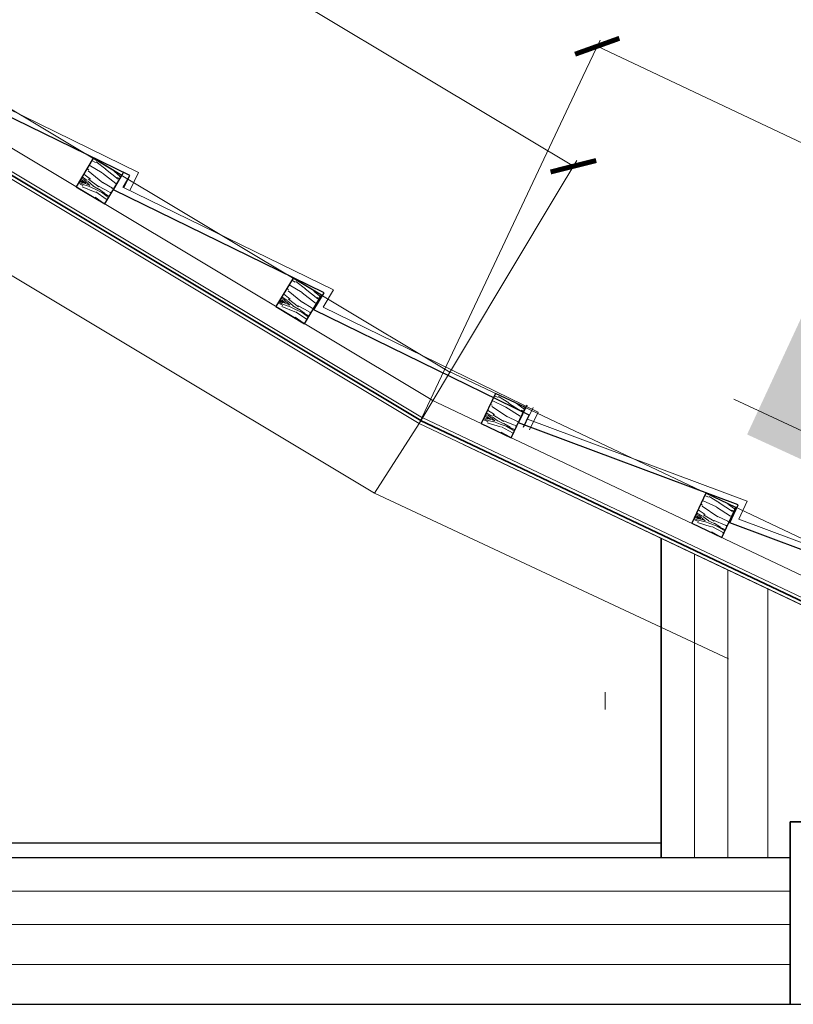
# Model space of a CAD drawing. Header units: millimetres. Extents: x -740 to 33545, y -26688 to 22494.
# Tile 244 of 256: x 13189 to 13305, y 13475 to 13623. Entities that reach past the tile are written whole.
import ezdxf
from ezdxf.lldxf.tags import DXFTag

# ---------------------------------------------------------------- set-up
doc = ezdxf.new("R2010")
doc.units = ezdxf.units.MM
doc.header["$MEASUREMENT"] = 0
doc.layers.get('Defpoints').update_dxf_attribs({"color": 252})
for name, color, linetype, lineweight in [('A_istniejące ściany', 252, 'Continuous', 35), ('A_izolacja', 252, 'Continuous', 9), ('A_l.przerywana', 252, 'ICAD_ISO03W100', 9), ('A_l.widokowa', 252, 'Continuous', 18), ('A_ściany projektowane', 252, 'Continuous', 35), ('l. przekrojowa', 252, 'Continuous', 30), ('l.widokowa', 252, 'Continuous', 15), ('l.wypełnien', 252, 'Continuous', 5), ('wymiarowanie', 252, 'Continuous', 9)]:
    doc.layers.add(name, color=color, linetype=linetype, lineweight=lineweight)
doc.styles.add('styl2', font='simplex.shx')
doc.linetypes.add('BATTING', pattern='A,0.00254,-2.54,[134,ltypeshp.shx,S=2.54,R=0,X=-2.54,Y=0],-5.08,[134,ltypeshp.shx,S=2.54,R=180,X=2.54,Y=0],-2.54', length=10.16254)
tags = doc.linetypes.add('ICAD_ISO03W100', pattern=[30, 12, -18]).pattern_tags.tags
tags[6:7] = [DXFTag(74, 4), DXFTag(75, 0), DXFTag(340, '0'), DXFTag(46, 1.0), DXFTag(50, 0.0), DXFTag(44, 0.0), DXFTag(45, 0.0)]
tags[4:5] = [DXFTag(74, 4), DXFTag(75, 0), DXFTag(340, '0'), DXFTag(46, 1.0), DXFTag(50, 0.0), DXFTag(44, 0.0), DXFTag(45, 0.0)]
doc.dimstyles.new('Skala 1-50', dxfattribs={"dimtxt": 12, "dimasz": 5, "dimexe": 1, "dimexo": 1, "dimgap": 1.5, "dimtad": 1, "dimdec": 1, "dimrnd": 0.5, "dimtxsty": 'styl2', "dimblk": 'ARCHTICK', "dimcen": 5, "dimadec": 0, "dimazin": 0, "dimtfac": 1, "dimtdec": 1, "dimtmove": 1, "dimatfit": 3, "dimldrblk": 'ARCHTICK', "dimfxl": 0, "dimlwd": -1, "dimlwe": -1, "dimarcsym": 0})

# ---------------------------------------------------------------- blocks, each defined once
blk = doc.blocks.new('_ArchTick')
at = {"color": 0, "linetype": 'ByBlock', "const_width": 0.15}
blk.add_lwpolyline([(-0.5, -0.5), (0.5, 0.5)], dxfattribs=at)
blk = doc.blocks.new('*D1769')
at = {"layer": 'Defpoints', "color": 0}
for p in [(13110.35, 13745.55), (13554.41, 13745.55), (13532.28, 13481.85)]:
    blk.add_point(p, dxfattribs=at)
at = {"layer": 'wymiarowanie', "color": 0}
for p, q in [((13549.41, 13745.55), (13555.41, 13745.55)), ((13554.41, 13481.85), (13554.41, 13745.55)), ((13549.41, 13481.85), (13555.41, 13481.85))]:
    blk.add_line(p, q, dxfattribs=at)
at = {"layer": 'wymiarowanie', "color": 0, "xscale": 5, "yscale": 5, "zscale": 5}
for p, rotation in [((13554.41, 13745.55), 90), ((13554.41, 13481.85), 270)]:
    blk.add_blockref('_ArchTick', p, dxfattribs=dict(at, rotation=rotation))
at = {"layer": 'wymiarowanie', "color": 0, "insert": (13546.06, 13613.7), "char_height": 12, "attachment_point": 5, "rotation": 90, "style": 'styl2'}
blk.add_mtext('263,5', dxfattribs=at)
blk = doc.blocks.new('*D2460')
at = {"layer": 'Defpoints', "color": 0}
for p in [(13275.76, 13619.04), (13249.22, 13562.81), (13324.77, 13526.27)]:
    blk.add_point(p, dxfattribs=at)
at = {"layer": 'wymiarowanie', "color": 0}
for p, q in [((13273.62, 13614.52), (13276.18, 13619.94)), ((13351.65, 13583.22), (13275.76, 13619.04)), ((13349.51, 13578.7), (13352.07, 13584.13))]:
    blk.add_line(p, q, dxfattribs=at)
at = {"layer": 'wymiarowanie', "color": 0, "xscale": 5, "yscale": 5, "zscale": 5}
for p, rotation in [((13275.76, 13619.04), 154.7351638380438), ((13351.65, 13583.22), 334.7351638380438)]:
    blk.add_blockref('_ArchTick', p, dxfattribs=dict(at, rotation=rotation))
at = {"layer": 'wymiarowanie', "color": 0, "insert": (13317.03, 13608.19), "char_height": 12, "attachment_point": 5, "rotation": 334.7352, "style": 'styl2'}
blk.add_mtext('84', dxfattribs=at)
blk = doc.blocks.new('*D2461')
at = {"layer": 'Defpoints', "color": 0}
for p in [(12967.05, 13731.38), (13272.18, 13601.01), (13249.01, 13562.36)]:
    blk.add_point(p, dxfattribs=at)
at = {"layer": 'wymiarowanie', "color": 0}
for p, q in [((12987.66, 13765.75), (12990.74, 13770.89)), ((12990.23, 13770.04), (13272.18, 13601.01)), ((13269.61, 13596.72), (13272.69, 13601.87))]:
    blk.add_line(p, q, dxfattribs=at)
at = {"layer": 'wymiarowanie', "color": 0, "xscale": 5, "yscale": 5, "zscale": 5}
for p, rotation in [((12990.23, 13770.04), 149.0577037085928), ((13272.18, 13601.01), 329.0577037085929)]:
    blk.add_blockref('_ArchTick', p, dxfattribs=dict(at, rotation=rotation))
at = {"layer": 'wymiarowanie', "color": 0, "insert": (13135.49, 13692.68), "char_height": 12, "attachment_point": 5, "rotation": 329.0577, "style": 'styl2'}
blk.add_mtext('328,5', dxfattribs=at)

msp = doc.modelspace()

# ---------------------------------------------------------------- hatches: boundary and pattern name
msp.add_hatch(color=256).paths.add_polyline_path([(13313.33, 13593.13), (13347.89, 13577.08), (13332.84, 13544.84), (13298.28, 13560.71)])
at = {"layer": 'l.wypełnien'}
h = msp.add_hatch(dxfattribs=at)
h.set_pattern_fill('WOOD8', color=256, scale=10, angle=149.0577, style=0)
h.set_pattern_definition([(159.362504, (13929.3771, -2882.70875), (-56.602861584, 22.27366581), [1.11803, -110.68536]), (149.057704, (13928.331, -2882.315), (-3.43511, 13.718601), [1.1, -8.9]), (130.622804, (13927.3874, -2881.749), (-12.0119779, 18.8603351), [0.94868, -30.67409]), (336.182704, (13926.7697, -2881.029), (-65.17972982, 27.41537904), [0.80623, -79.81635]), (334.252104, (13927.5073, -2881.3546), (-90.91028372, 42.84064307), [1.10454, -109.34907]), (315.021504, (13928.5022, -2881.8344), (20.58883636, -24.00207817), [1.23693, -39.99412]), (139.595404, (13928.691, -2882.2974), (-37.74254931, 34.28557092), [0.60828, -60.21935]), (155.397904, (13928.2278, -2881.9031), (73.756594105, -32.55709118), [0.90554, -89.64831]), (323.347104, (13927.4045, -2881.5261), (72.04994424, -54.85257296), [1.00499, -99.49377]), (340.367604, (13928.2107, -2882.126), (-39.44916255, 11.99015022), [0.5099, -50.48029]), (154.252104, (13930.0976, -2883.2573), (90.91028372, -42.84064307), [1.10454, -109.34907]), (160.367604, (13929.1028, -2882.7775), (39.44916255, -11.99015022), [1.0198, -49.97039]), (149.057704, (13928.142, -2882.435), (-3.43511, 13.718601), [1.2, -8.8]), (128.501704, (13927.113, -2881.8178), (-32.600824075, 42.86241375), [0.8544, -84.58564]), (145.2436037, (13926.5811, -2881.14916), (-114.934197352, 80.561340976), [1.50333, -148.82963]), (154.252104, (13925.346, -2880.2921), (90.91028372, -42.84064307), [1.10454, -109.34907]), (149.057704, (13924.351, -2879.812), (-3.43511, 13.718601), [1.1, -8.9]), (143.863304, (13931.9845, -2884.3885), (-80.626841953, 59.994272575), [1.10454, -109.34907]), (154.252104, (13931.0925, -2883.7371), (90.91028372, -42.84064307), [1.10454, -109.34907]), (149.057704, (13932.087, -2884.217), (-3.43511, 13.718601), [0.6, -9.4]), (143.863304, (13931.5728, -2883.9084), (-80.626841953, 59.994272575), [1.10454, -109.34907]), (149.057704, (13930.681, -2883.257), (-3.43511, 13.718601), [1, -9]), (138.752904, (13929.823, -2882.7429), (46.319423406, -39.427289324), [1.11803, -110.68536]), (143.863304, (13928.9824, -2882.00575), (-80.626841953, 59.994272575), [1.10454, -109.34907]), (154.252104, (13928.0904, -2881.3544), (90.91028372, -42.84064307), [1.10454, -109.34907]), (154.252104, (13927.0955, -2880.8746), (90.91028372, -42.84064307), [1.10454, -109.34907]), (157.187804, (13926.1006, -2880.3947), (56.60287446, -22.27362129), [1.41421, -69.29646]), (149.057704, (13924.797, -2879.846), (-3.43511, 13.718601), [1.5, -8.5]), (161.586504, (13922.0551, -2885.1982), (-48.02602469, 17.13187653), [0.92195, -91.27349]), (154.768304, (13921.1803, -2884.907), (82.333448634, -37.69883899), [1.00499, -99.49377]), (140.927604, (13922.0551, -2885.1982), (-46.31939021, 39.42732166), [0.70711, -70.00357]), (139.595404, (13921.5061, -2884.7525), (-37.74254931, 34.28557092), [1.21655, -59.61107]), (149.057704, (13929.157, -2889.106), (-3.43511, 13.718601), [1.2, -8.8]), (158.520004, (13928.1274, -2888.4887), (48.02602105, -17.13189142), [0.60828, -60.21935]), (307.256304, (13927.5613, -2888.266), (-20.5888245, 24.00209266), [0.53852, -53.31313]), (316.0631037, (13927.88734, -2888.6946), (-66.908229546, 63.42940353), [1.33417, -132.08247]), (156.182704, (13921.1116, -2884.6326), (65.17972982, -27.41537904), [0.80623, -79.81635]), (141.932704, (13921.1116, -2884.6326), (-54.89625662, 44.56906099), [0.80623, -79.81635]), (149.057704, (13929.054, -2889.277), (-3.43511, 13.718601), [0.8, -9.2]), (315.021504, (13928.3676, -2888.866), (20.58883636, -24.00207817), [0.82462, -40.40644]), (152.4242037, (13927.3211, -2887.8888), (142.371487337, -73.690973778), [1.70294, -168.59093]), (151.3483037, (13925.8116, -2887.10045), (210.9862617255, -114.825071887), [2.502, -247.69792]), (145.8779037, (13923.616, -2885.9008), (-140.664851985, 95.986453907), [1.80278, -178.47479]), (139.595404, (13922.1236, -2884.8895), (-37.74254931, 34.28557092), [1.82483, -59.0028]), (138.752904, (13928.6938, -2889.87765), (46.319423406, -39.427289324), [1.11803, -110.68536]), (133.112304, (13927.8532, -2889.1405), (29.16567905, -29.14383716), [1.45602, -71.34508]), (149.057704, (13926.858, -2888.078), (-3.43511, 13.718601), [1.3, -8.7]), (157.187804, (13925.7431, -2887.4092), (56.60287446, -22.27362129), [1.41421, -69.29646]), (145.4814037, (13924.4395, -2886.86087), (-123.511143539, 85.702961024), [1.60312, -158.70907]), (157.8039037, (13923.11865, -2885.9524), (-65.17975129, 27.415322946), [1.31529, -130.21417]), (163.093904, (13921.9008, -2885.4555), (30.87230726, -6.84840007), [1.23693, -39.99412]), (149.057704, (13920.717, -2885.096), (-3.43511, 13.718601), [0.7, -9.3]), (334.252104, (13927.3211, -2887.8888), (-90.91028372, 42.84064307), [2.20907, -108.24454]), (153.8213037, (13929.5165, -2888.50535), (99.487122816, -47.982421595), [2.40832, -118.00763]), (149.057704, (13927.355, -2887.443), (-3.43511, 13.718601), [2.3, -7.7]), (144.9721037, (13925.38255, -2886.2603), (-106.357399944, 75.419513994), [2.80713, -137.54955]), (149.057704, (13923.084, -2884.649), (-3.43511, 13.718601), [2.5, -7.5]), (141.932704, (13928.4367, -2890.3065), (-54.89625662, 44.56906099), [2.41868, -78.2039]), (142.717504, (13926.5325, -2888.8152), (-63.47308699, 49.71082968), [1.81108, -88.74277]), (151.5473037, (13925.09155, -2887.7181), (193.832658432, -104.541388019), [2.30217, -227.91512]), (155.5775037, (13923.06745, -2886.62128), (238.423480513, -107.954817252), [3.52278, -348.75552]), (146.0449037, (13931.77887, -2884.73153), (-149.241636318, 101.128308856), [1.90263, -188.36035]), (157.187804, (13930.2007, -2883.6688), (56.60287446, -22.27362129), [2.12132, -68.58936]), (151.4436037, (13928.2453, -2882.84637), (202.409342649, -109.683439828), [2.40208, -237.80616]), (138.4380037, (13926.13543, -2881.6981), (84.061866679, -73.712972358), [1.62788, -161.16032]), (149.057704, (13924.917, -2880.618), (-3.43511, 13.718601), [2, -8]), (152.2375037, (13932.3959, -2883.7023), (150.948250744, -78.832896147), [1.80278, -178.47479]), (143.0487037, (13930.80063, -2882.86257), (80.626813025, -59.994302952), [1.9105, -189.13923]), (142.3479037, (13929.27386, -2881.7141), (72.049995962, -54.8525173), [1.71172, -169.4607]), (154.768304, (13927.9186, -2880.6685), (82.333448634, -37.69883899), [2.00998, -98.48878]), (161.1525037, (13926.1004, -2879.81165), (87.475214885, -29.12193258), [1.43178, -141.74643]), (139.595404, (13924.7454, -2879.3491), (-37.74254931, 34.28557092), [1.21655, -59.61107]), (145.2436037, (13931.41895, -2885.3319), (-114.934197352, 80.561340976), [1.50333, -148.82963]), (161.8620037, (13930.18384, -2884.4749), (126.924380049, -41.11204913), [2.2561, -223.35418]), (149.057704, (13928.04, -2883.773), (-3.43511, 13.718601), [2.5, -7.5]), (143.6174037, (13925.89563, -2882.4871), (89.203704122, -65.136000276), [2.1095, -208.84073]), (142.3479037, (13924.1973, -2881.2358), (72.049995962, -54.8525173), [1.71172, -169.4607]), (149.057704, (13932.756, -2883.102), (-3.43511, 13.718601), [1.7, -8.3]), (140.927604, (13931.2977, -2882.2278), (-46.31939021, 39.42732166), [2.82843, -67.88225]), (151.4436037, (13929.1019, -2880.44507), (202.409342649, -109.683439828), [2.40208, -237.80616]), (154.5852037, (13926.99203, -2879.29682), (-190.3974003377, 90.8230770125), [3.11448, -308.33375]), (142.2149037, (13928.0768, -2890.90687), (135.523009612, -104.563449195), [2.51794, -249.27563]), (149.057704, (13926.087, -2889.364), (-3.43511, 13.718601), [2.8, -7.2]), (152.7099037, (13923.68534, -2887.92444), (276.1659606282, -142.2405109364), [4.70956, -466.24691]), (149.057704, (13929.876, -2887.905), (-3.43511, 13.718601), [2.4, -7.6]), (144.2941037, (13927.818, -2886.67095), (-89.203719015, 65.135987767), [2.40832, -118.00763]), (150.9053037, (13925.86237, -2885.2654), (262.447391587, -145.6755583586), [3.10161, -307.05964]), (151.7840037, (13923.15213, -2883.7572), (176.678841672, -94.258088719), [2.10238, -208.13558]), (154.252104, (13930.6991, -2886.5327), (90.91028372, -42.84064307), [2.20907, -108.24454]), (149.057704, (13928.709, -2885.573), (-3.43511, 13.718601), [3.2, -6.8]), (147.1485037, (13925.96477, -2883.92767), (-243.586937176, 157.6876763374), [3.00167, -297.16495]), (145.4814037, (13923.4431, -2882.2994), (-123.511143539, 85.702961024), [1.60312, -158.70907])])
h.paths.add_polyline_path([(13197.47, 13597.92), (13201.76, 13595.35), (13204.33, 13599.63), (13200.04, 13602.21)])
h = msp.add_hatch(dxfattribs=at)
h.set_pattern_fill('WOOD8', color=256, scale=10, angle=149.0577, style=0)
h.set_pattern_definition([(159.362504, (13959.3961, -2900.7049), (-56.602861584, 22.27366581), [1.11803, -110.68536]), (149.057704, (13958.35, -2900.311), (-3.43511, 13.718601), [1.1, -8.9]), (130.622804, (13957.4064, -2899.7452), (-12.0119779, 18.8603351), [0.94868, -30.67409]), (336.182704, (13956.7887, -2899.0251), (-65.17972982, 27.41537904), [0.80623, -79.81635]), (334.252104, (13957.5263, -2899.3507), (-90.91028372, 42.84064307), [1.10454, -109.34907]), (315.021504, (13958.5212, -2899.8305), (20.58883636, -24.00207817), [1.23693, -39.99412]), (139.595404, (13958.71, -2900.2935), (-37.74254931, 34.28557092), [0.60828, -60.21935]), (155.397904, (13958.2468, -2899.8992), (73.756594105, -32.55709118), [0.90554, -89.64831]), (323.347104, (13957.4235, -2899.5223), (72.04994424, -54.85257296), [1.00499, -99.49377]), (340.367604, (13958.2297, -2900.1222), (-39.44916255, 11.99015022), [0.5099, -50.48029]), (154.252104, (13960.1166, -2901.2534), (90.91028372, -42.84064307), [1.10454, -109.34907]), (160.367604, (13959.1218, -2900.7736), (39.44916255, -11.99015022), [1.0198, -49.97039]), (149.057704, (13958.161, -2900.431), (-3.43511, 13.718601), [1.2, -8.8]), (128.501704, (13957.132, -2899.8139), (-32.600824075, 42.86241375), [0.8544, -84.58564]), (145.2436037, (13956.6001, -2899.1453), (-114.934197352, 80.561340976), [1.50333, -148.82963]), (154.252104, (13955.365, -2898.2882), (90.91028372, -42.84064307), [1.10454, -109.34907]), (149.057704, (13954.37, -2897.808), (-3.43511, 13.718601), [1.1, -8.9]), (143.863304, (13962.0035, -2902.3846), (-80.626841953, 59.994272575), [1.10454, -109.34907]), (154.252104, (13961.1115, -2901.7332), (90.91028372, -42.84064307), [1.10454, -109.34907]), (149.057704, (13962.106, -2902.213), (-3.43511, 13.718601), [0.6, -9.4]), (143.863304, (13961.5918, -2901.9045), (-80.626841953, 59.994272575), [1.10454, -109.34907]), (149.057704, (13960.7, -2901.253), (-3.43511, 13.718601), [1, -9]), (138.752904, (13959.842, -2900.739), (46.319423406, -39.427289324), [1.11803, -110.68536]), (143.863304, (13959.0014, -2900.0019), (-80.626841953, 59.994272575), [1.10454, -109.34907]), (154.252104, (13958.1094, -2899.3505), (90.91028372, -42.84064307), [1.10454, -109.34907]), (154.252104, (13957.1145, -2898.8707), (90.91028372, -42.84064307), [1.10454, -109.34907]), (157.187804, (13956.1196, -2898.3909), (56.60287446, -22.27362129), [1.41421, -69.29646]), (149.057704, (13954.816, -2897.843), (-3.43511, 13.718601), [1.5, -8.5]), (161.586504, (13952.0741, -2903.1943), (-48.02602469, 17.13187653), [0.92195, -91.27349]), (154.768304, (13951.1993, -2902.9031), (82.333448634, -37.69883899), [1.00499, -99.49377]), (140.927604, (13952.0741, -2903.1943), (-46.31939021, 39.42732166), [0.70711, -70.00357]), (139.595404, (13951.5251, -2902.7486), (-37.74254931, 34.28557092), [1.21655, -59.61107]), (149.057704, (13959.176, -2907.102), (-3.43511, 13.718601), [1.2, -8.8]), (158.520004, (13958.1464, -2906.4848), (48.02602105, -17.13189142), [0.60828, -60.21935]), (307.256304, (13957.5803, -2906.2621), (-20.5888245, 24.00209266), [0.53852, -53.31313]), (316.0631037, (13957.9063, -2906.6907), (-66.908229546, 63.42940353), [1.33417, -132.08247]), (156.182704, (13951.1306, -2902.6287), (65.17972982, -27.41537904), [0.80623, -79.81635]), (141.932704, (13951.1306, -2902.6287), (-54.89625662, 44.56906099), [0.80623, -79.81635]), (149.057704, (13959.073, -2907.273), (-3.43511, 13.718601), [0.8, -9.2]), (315.021504, (13958.3866, -2906.862), (20.58883636, -24.00207817), [0.82462, -40.40644]), (152.4242037, (13957.3401, -2905.8849), (142.371487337, -73.690973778), [1.70294, -168.59093]), (151.3483037, (13955.8306, -2905.09656), (210.9862617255, -114.825071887), [2.502, -247.69792]), (145.8779037, (13953.635, -2903.8969), (-140.664851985, 95.986453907), [1.80278, -178.47479]), (139.595404, (13952.1426, -2902.8856), (-37.74254931, 34.28557092), [1.82483, -59.0028]), (138.752904, (13958.7128, -2907.8738), (46.319423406, -39.427289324), [1.11803, -110.68536]), (133.112304, (13957.8722, -2907.1366), (29.16567905, -29.14383716), [1.45602, -71.34508]), (149.057704, (13956.877, -2906.074), (-3.43511, 13.718601), [1.3, -8.7]), (157.187804, (13955.7621, -2905.4053), (56.60287446, -22.27362129), [1.41421, -69.29646]), (145.4814037, (13954.4585, -2904.857), (-123.511143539, 85.702961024), [1.60312, -158.70907]), (157.8039037, (13953.13765, -2903.9485), (-65.17975129, 27.415322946), [1.31529, -130.21417]), (163.093904, (13951.9198, -2903.4516), (30.87230726, -6.84840007), [1.23693, -39.99412]), (149.057704, (13950.736, -2903.092), (-3.43511, 13.718601), [0.7, -9.3]), (334.252104, (13957.3401, -2905.8849), (-90.91028372, 42.84064307), [2.20907, -108.24454]), (153.8213037, (13959.5355, -2906.5015), (99.487122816, -47.982421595), [2.40832, -118.00763]), (149.057704, (13957.374, -2905.439), (-3.43511, 13.718601), [2.3, -7.7]), (144.9721037, (13955.40154, -2904.2564), (-106.357399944, 75.419513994), [2.80713, -137.54955]), (149.057704, (13953.103, -2902.645), (-3.43511, 13.718601), [2.5, -7.5]), (141.932704, (13958.4557, -2908.3026), (-54.89625662, 44.56906099), [2.41868, -78.2039]), (142.717504, (13956.5515, -2906.8113), (-63.47308699, 49.71082968), [1.81108, -88.74277]), (151.5473037, (13955.11054, -2905.71422), (193.832658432, -104.541388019), [2.30217, -227.91512]), (155.5775037, (13953.08645, -2904.6174), (238.423480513, -107.954817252), [3.52278, -348.75552]), (146.0449037, (13961.79787, -2902.72764), (-149.241636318, 101.128308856), [1.90263, -188.36035]), (157.187804, (13960.2197, -2901.665), (56.60287446, -22.27362129), [2.12132, -68.58936]), (151.4436037, (13958.2643, -2900.8425), (202.409342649, -109.683439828), [2.40208, -237.80616]), (138.4380037, (13956.1544, -2899.69423), (84.061866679, -73.712972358), [1.62788, -161.16032]), (149.057704, (13954.936, -2898.614), (-3.43511, 13.718601), [2, -8]), (152.2375037, (13962.4149, -2901.6984), (150.948250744, -78.832896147), [1.80278, -178.47479]), (143.0487037, (13960.81963, -2900.8587), (80.626813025, -59.994302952), [1.9105, -189.13923]), (142.3479037, (13959.29286, -2899.7102), (72.049995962, -54.8525173), [1.71172, -169.4607]), (154.768304, (13957.9376, -2898.6646), (82.333448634, -37.69883899), [2.00998, -98.48878]), (161.1525037, (13956.1194, -2897.80776), (87.475214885, -29.12193258), [1.43178, -141.74643]), (139.595404, (13954.7644, -2897.3452), (-37.74254931, 34.28557092), [1.21655, -59.61107]), (145.2436037, (13961.43795, -2903.328), (-114.934197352, 80.561340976), [1.50333, -148.82963]), (161.8620037, (13960.20284, -2902.471), (126.924380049, -41.11204913), [2.2561, -223.35418]), (149.057704, (13958.059, -2901.769), (-3.43511, 13.718601), [2.5, -7.5]), (143.6174037, (13955.91463, -2900.4832), (89.203704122, -65.136000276), [2.1095, -208.84073]), (142.3479037, (13954.2163, -2899.2319), (72.049995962, -54.8525173), [1.71172, -169.4607]), (149.057704, (13962.775, -2901.098), (-3.43511, 13.718601), [1.7, -8.3]), (140.927604, (13961.3167, -2900.224), (-46.31939021, 39.42732166), [2.82843, -67.88225]), (151.4436037, (13959.1209, -2898.4412), (202.409342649, -109.683439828), [2.40208, -237.80616]), (154.5852037, (13957.01102, -2897.29293), (-190.3974003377, 90.8230770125), [3.11448, -308.33375]), (142.2149037, (13958.0958, -2908.90298), (135.523009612, -104.563449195), [2.51794, -249.27563]), (149.057704, (13956.106, -2907.36), (-3.43511, 13.718601), [2.8, -7.2]), (152.7099037, (13953.70433, -2905.92055), (276.1659606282, -142.2405109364), [4.70956, -466.24691]), (149.057704, (13959.895, -2905.901), (-3.43511, 13.718601), [2.4, -7.6]), (144.2941037, (13957.837, -2904.6671), (-89.203719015, 65.135987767), [2.40832, -118.00763]), (150.9053037, (13955.88137, -2903.2615), (262.447391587, -145.6755583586), [3.10161, -307.05964]), (151.7840037, (13953.17112, -2901.75333), (176.678841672, -94.258088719), [2.10238, -208.13558]), (154.252104, (13960.7181, -2904.5288), (90.91028372, -42.84064307), [2.20907, -108.24454]), (149.057704, (13958.728, -2903.569), (-3.43511, 13.718601), [3.2, -6.8]), (147.1485037, (13955.98376, -2901.92378), (-243.586937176, 157.6876763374), [3.00167, -297.16495]), (145.4814037, (13953.4621, -2900.2955), (-123.511143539, 85.702961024), [1.60312, -158.70907])])
h.paths.add_polyline_path([(13227.49, 13579.92), (13231.78, 13577.35), (13234.35, 13581.64), (13230.06, 13584.21)])
h = msp.add_hatch(dxfattribs=at)
h.set_pattern_fill('WOOD8', color=256, scale=10, angle=154.6249, style=0)
h.set_pattern_definition([(164.929698, (15585.62235, -2769.5221), (-58.49670825, 16.677387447), [1.11803, -110.68536]), (154.6249, (15584.543, -2769.231), (-4.7497905, 13.3206415), [1.1, -8.9]), (136.189998, (15583.549, -2768.76), (-13.7850173, 17.60605445), [0.94868, -30.67409]), (341.749898, (15582.8643, -2768.1033), (-67.5319336, 20.96277969), [0.80623, -79.81635]), (339.819298, (15583.63, -2768.3558), (-94.637571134, 33.81908507), [1.10454, -109.34907]), (320.588698, (15584.6667, -2768.7368), (22.82023576, -21.8914773), [1.23693, -39.99412]), (145.162598, (15584.8995, -2769.1793), (-40.89066948, 30.46233003), [0.60828, -60.21935]), (160.965098, (15584.4003, -2768.8318), (76.567154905, -25.248171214), [0.90554, -89.64831]), (328.914298, (15583.5443, -2768.5365), (77.031507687, -47.60405496), [1.00499, -99.49377]), (345.934798, (15584.405, -2769.0554), (-40.42628617, 8.10651064), [0.5099, -50.48029]), (159.819298, (15586.3927, -2769.9982), (94.637571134, -33.81908507), [1.10454, -109.34907]), (165.934798, (15585.356, -2769.6171), (40.42628617, -8.10651064), [1.0198, -49.97039]), (154.6249, (15584.367, -2769.369), (-4.7497905, 13.3206415), [1.2, -8.8]), (134.068898, (15583.2825, -2768.855), (-36.60526283, 39.49753127), [0.8544, -84.58564]), (150.8107978, (15582.6882, -2768.24115), (-122.207566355, 69.03122559), [1.50333, -148.82963]), (159.819298, (15581.3758, -2767.508), (94.637571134, -33.81908507), [1.10454, -109.34907]), (154.6249, (15580.339, -2767.127), (-4.7497905, 13.3206415), [1.1, -8.9]), (149.430498, (15588.3804, -2770.941), (-86.06676105, 51.889430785), [1.10454, -109.34907]), (159.819298, (15587.4294, -2770.3792), (94.637571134, -33.81908507), [1.10454, -109.34907]), (154.6249, (15588.466, -2770.76), (-4.7497905, 13.3206415), [0.6, -9.4]), (149.430498, (15587.924, -2770.5031), (-86.06676105, 51.889430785), [1.10454, -109.34907]), (154.6249, (15586.973, -2769.941), (-4.7497905, 13.3206415), [1, -9]), (144.320098, (15586.0695, -2769.5128), (49.92590116, -34.747726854), [1.11803, -110.68536]), (149.430498, (15585.1613, -2768.8607), (-86.06676105, 51.889430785), [1.10454, -109.34907]), (159.819298, (15584.2103, -2768.299), (94.637571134, -33.81908507), [1.10454, -109.34907]), (159.819298, (15583.1736, -2767.91795), (94.637571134, -33.81908507), [1.10454, -109.34907]), (162.754998, (15582.1368, -2767.5369), (58.49671675, -16.67734189), [1.41421, -69.29646]), (154.6249, (15580.786, -2767.118), (-4.7497905, 13.3206415), [1.5, -8.5]), (167.153698, (15578.5763, -2772.7102), (-49.46150672, 12.39191648), [0.92195, -91.27349]), (160.335498, (15577.6775, -2772.5052), (85.602369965, -29.533599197), [1.00499, -99.49377]), (146.494798, (15578.5763, -2772.7102), (-49.92587126, 34.74776226), [0.70711, -70.00357]), (145.162598, (15577.9867, -2772.3199), (-40.89066948, 30.46233003), [1.21655, -59.61107]), (154.6249, (15586.023, -2775.91), (-4.7497905, 13.3206415), [1.2, -8.8]), (164.087198, (15584.9392, -2775.396), (49.46150454, -12.39193165), [0.60828, -60.21935]), (312.823498, (15584.3542, -2775.2293), (-22.82022536, 21.89149288), [0.53852, -53.31313]), (321.630298, (15584.7203, -2775.6243), (-72.746110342, 56.63924296), [1.33417, -132.08247]), (161.749898, (15577.5825, -2772.2388), (67.5319336, -20.96277969), [0.80623, -79.81635]), (147.499898, (15577.5825, -2772.2388), (-58.96109732, 39.03318065), [0.80623, -79.81635]), (154.6249, (15585.938, -2776.091), (-4.7497905, 13.3206415), [0.8, -9.2]), (320.588698, (15585.215, -2775.7482), (22.82023576, -21.8914773), [0.82462, -40.40644]), (157.9913978, (15584.07854, -2774.8772), (148.848922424, -59.531490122), [1.70294, -168.59093]), (156.9154978, (15582.4997, -2774.239), (221.130592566, -93.815035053), [2.502, -247.69792]), (151.4450978, (15580.19804, -2773.258), (-149.31328949, 81.887370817), [1.80278, -178.47479]), (145.162598, (15578.6146, -2772.3963), (-40.89066948, 30.46233003), [1.82483, -59.0028]), (144.320098, (15585.6377, -2776.7235), (49.92590116, -34.747726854), [1.11803, -110.68536]), (138.679498, (15584.7296, -2776.0714), (31.85544013, -26.17691757), [1.45602, -71.34508]), (154.6249, (15583.636, -2775.11), (-4.7497905, 13.3206415), [1.3, -8.7]), (162.754998, (15582.4615, -2774.5529), (58.49671675, -16.67734189), [1.41421, -69.29646]), (151.0485978, (15581.11085, -2774.1337), (-131.242860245, 73.31651752), [1.60312, -158.70907]), (163.371098, (15579.7081, -2773.35765), (-67.531949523, 20.96272177), [1.31529, -130.21417]), (168.661098, (15578.4478, -2772.9813), (31.39107013, -3.8210804), [1.23693, -39.99412]), (154.6249, (15577.235, -2772.738), (-4.7497905, 13.3206415), [0.7, -9.3]), (339.819298, (15584.0785, -2774.8772), (-94.637571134, 33.81908507), [2.20907, -108.24454]), (159.388498, (15586.3234, -2775.2779), (103.672773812, -38.104545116), [2.40832, -118.00763]), (154.6249, (15584.069, -2774.43), (-4.7497905, 13.3206415), [2.3, -7.7]), (150.539298, (15581.99115, -2773.4444), (-113.172400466, 64.74571327), [2.80713, -137.54955]), (154.6249, (15579.547, -2772.064), (-4.7497905, 13.3206415), [2.5, -7.5]), (147.499898, (15585.4235, -2777.1753), (-58.96109732, 39.03318065), [2.41868, -78.2039]), (148.284698, (15583.3836, -2775.8757), (-67.99629036, 43.318631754), [1.81108, -88.74277]), (157.1144978, (15581.84295, -2774.92362), (203.06024945, -85.243981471), [2.30217, -227.91512]), (161.1446978, (15579.722, -2774.02833), (247.7718886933, -84.315418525), [3.52278, -348.75552]), (151.6120978, (15588.209, -2771.30237), (-158.348445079, 86.172912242), [1.90263, -188.36035]), (162.754998, (15586.5352, -2770.3978), (58.49671675, -16.67734189), [2.12132, -68.58936]), (157.0107978, (15584.5092, -2769.7689), (212.095324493, -89.52972854), [2.40208, -237.80616]), (144.0051978, (15582.2979, -2768.83076), (90.816475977, -65.210178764), [1.62788, -161.16032]), (154.6249, (15580.981, -2767.874), (-4.7497905, 13.3206415), [2, -8]), (157.8046978, (15588.72325, -2770.21815), (157.884063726, -63.817100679), [1.80278, -178.47479]), (148.6158978, (15587.05406, -2769.5371), (86.066735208, -51.889463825), [1.9105, -189.13923]), (147.9150978, (15585.4231, -2768.5422), (77.031553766, -47.603994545), [1.71172, -169.4607]), (160.335498, (15583.9728, -2767.633), (85.602369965, -29.533599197), [2.00998, -98.48878]), (166.7196978, (15582.08004, -2766.9566), (89.887811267, -20.49833071), [1.43178, -141.74643]), (145.162598, (15580.6866, -2766.6277), (-40.89066948, 30.46233003), [1.21655, -59.61107]), (150.8107978, (15587.909, -2771.93484), (-122.207566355, 69.03122559), [1.50333, -148.82963]), (167.4291978, (15586.5966, -2771.20167), (130.314096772, -28.604807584), [2.2561, -223.35418]), (154.6249, (15584.395, -2770.711), (-4.7497905, 13.3206415), [2.5, -7.5]), (149.1845978, (15582.13577, -2769.6393), (95.101981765, -56.17483801), [2.1095, -208.84073]), (147.9150978, (15580.3241, -2768.55864), (77.031553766, -47.603994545), [1.71172, -169.4607]), (154.6249, (15589.023, -2769.586), (-4.7497905, 13.3206415), [1.7, -8.3]), (146.494798, (15587.4872, -2768.8572), (-49.92587126, 34.74776226), [2.82843, -67.88225]), (157.0107978, (15585.1288, -2767.29583), (212.095324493, -89.52972854), [2.40208, -237.80616]), (160.1523978, (15582.9175, -2766.35768), (-198.310339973, 71.923643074), [3.11448, -308.33375]), (147.7820978, (15585.1235, -2777.80773), (145.027781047, -90.922735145), [2.51794, -249.27563]), (154.6249, (15582.993, -2776.465), (-4.7497905, 13.3206415), [2.8, -7.2]), (158.2770978, (15580.4634, -2775.2654), (288.662501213, -114.7778774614), [4.70956, -466.24691]), (154.6249, (15586.623, -2774.645), (-4.7497905, 13.3206415), [2.4, -7.6]), (149.861298, (15584.4549, -2773.6169), (-95.101995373, 56.174824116), [2.40832, -118.00763]), (156.4724978, (15582.3722, -2772.4077), (275.3418855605, -119.5276022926), [3.10161, -307.05964]), (157.3511978, (15579.5284, -2771.16956), (184.989731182, -76.673331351), [2.10238, -208.13558]), (159.819298, (15587.3091, -2773.1998), (94.637571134, -33.81908507), [2.20907, -108.24454]), (154.6249, (15585.236, -2772.438), (-4.7497905, 13.3206415), [3.2, -6.8]), (152.7156978, (15582.34433, -2771.06634), (-257.735725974, 133.312770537), [3.00167, -297.16495]), (151.0485978, (15579.6766, -2769.69036), (-131.242860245, 73.31651752), [1.60312, -158.70907])])
h.paths.add_polyline_path([(13258.33, 13562.36), (13262.85, 13560.22), (13264.99, 13564.74), (13260.47, 13566.88)])
h = msp.add_hatch(dxfattribs=at)
h.set_pattern_fill('WOOD8', color=256, scale=10, angle=154.6249, style=0)
h.set_pattern_definition([(164.929698, (15617.2456, -2784.5211), (-58.49670825, 16.677387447), [1.11803, -110.68536]), (154.6249, (15616.166, -2784.23), (-4.7497905, 13.3206415), [1.1, -8.9]), (136.189998, (15615.172, -2783.759), (-13.7850173, 17.60605445), [0.94868, -30.67409]), (341.749898, (15614.4875, -2783.1023), (-67.5319336, 20.96277969), [0.80623, -79.81635]), (339.819298, (15615.2532, -2783.3548), (-94.637571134, 33.81908507), [1.10454, -109.34907]), (320.588698, (15616.29, -2783.7358), (22.82023576, -21.8914773), [1.23693, -39.99412]), (145.162598, (15616.5228, -2784.1783), (-40.89066948, 30.46233003), [0.60828, -60.21935]), (160.965098, (15616.0235, -2783.8308), (76.567154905, -25.248171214), [0.90554, -89.64831]), (328.914298, (15615.1675, -2783.5355), (77.031507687, -47.60405496), [1.00499, -99.49377]), (345.934798, (15616.0282, -2784.0544), (-40.42628617, 8.10651064), [0.5099, -50.48029]), (159.819298, (15618.0159, -2784.9972), (94.637571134, -33.81908507), [1.10454, -109.34907]), (165.934798, (15616.9792, -2784.6161), (40.42628617, -8.10651064), [1.0198, -49.97039]), (154.6249, (15615.99, -2784.368), (-4.7497905, 13.3206415), [1.2, -8.8]), (134.068898, (15614.9057, -2783.854), (-36.60526283, 39.49753127), [0.8544, -84.58564]), (150.8107978, (15614.3115, -2783.24013), (-122.207566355, 69.03122559), [1.50333, -148.82963]), (159.819298, (15612.9991, -2782.507), (94.637571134, -33.81908507), [1.10454, -109.34907]), (154.6249, (15611.962, -2782.126), (-4.7497905, 13.3206415), [1.1, -8.9]), (149.430498, (15620.0037, -2785.93995), (-86.06676105, 51.889430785), [1.10454, -109.34907]), (159.819298, (15619.05265, -2785.3782), (94.637571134, -33.81908507), [1.10454, -109.34907]), (154.6249, (15620.089, -2785.759), (-4.7497905, 13.3206415), [0.6, -9.4]), (149.430498, (15619.5473, -2785.5021), (-86.06676105, 51.889430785), [1.10454, -109.34907]), (154.6249, (15618.596, -2784.94), (-4.7497905, 13.3206415), [1, -9]), (144.320098, (15617.6927, -2784.5118), (49.92590116, -34.747726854), [1.11803, -110.68536]), (149.430498, (15616.7846, -2783.8597), (-86.06676105, 51.889430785), [1.10454, -109.34907]), (159.819298, (15615.8335, -2783.298), (94.637571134, -33.81908507), [1.10454, -109.34907]), (159.819298, (15614.7968, -2782.9169), (94.637571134, -33.81908507), [1.10454, -109.34907]), (162.754998, (15613.7601, -2782.5359), (58.49671675, -16.67734189), [1.41421, -69.29646]), (154.6249, (15612.409, -2782.117), (-4.7497905, 13.3206415), [1.5, -8.5]), (167.153698, (15610.1996, -2787.7092), (-49.46150672, 12.39191648), [0.92195, -91.27349]), (160.335498, (15609.3007, -2787.5042), (85.602369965, -29.533599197), [1.00499, -99.49377]), (146.494798, (15610.1996, -2787.7092), (-49.92587126, 34.74776226), [0.70711, -70.00357]), (145.162598, (15609.61, -2787.3189), (-40.89066948, 30.46233003), [1.21655, -59.61107]), (154.6249, (15617.647, -2790.909), (-4.7497905, 13.3206415), [1.2, -8.8]), (164.087198, (15616.5625, -2790.395), (49.46150454, -12.39193165), [0.60828, -60.21935]), (312.823498, (15615.9775, -2790.2283), (-22.82022536, 21.89149288), [0.53852, -53.31313]), (321.630298, (15616.34355, -2790.6233), (-72.746110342, 56.63924296), [1.33417, -132.08247]), (161.749898, (15609.2057, -2787.2378), (67.5319336, -20.96277969), [0.80623, -79.81635]), (147.499898, (15609.2057, -2787.2378), (-58.96109732, 39.03318065), [0.80623, -79.81635]), (154.6249, (15617.561, -2791.09), (-4.7497905, 13.3206415), [0.8, -9.2]), (320.588698, (15616.8382, -2790.7472), (22.82023576, -21.8914773), [0.82462, -40.40644]), (157.9913978, (15615.7018, -2789.8762), (148.848922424, -59.531490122), [1.70294, -168.59093]), (156.9154978, (15614.12295, -2789.238), (221.130592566, -93.815035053), [2.502, -247.69792]), (151.4450978, (15611.8213, -2788.257), (-149.31328949, 81.887370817), [1.80278, -178.47479]), (145.162598, (15610.2378, -2787.3953), (-40.89066948, 30.46233003), [1.82483, -59.0028]), (144.320098, (15617.261, -2791.7225), (49.92590116, -34.747726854), [1.11803, -110.68536]), (138.679498, (15616.3528, -2791.0704), (31.85544013, -26.17691757), [1.45602, -71.34508]), (154.6249, (15615.259, -2790.109), (-4.7497905, 13.3206415), [1.3, -8.7]), (162.754998, (15614.0847, -2789.5519), (58.49671675, -16.67734189), [1.41421, -69.29646]), (151.0485978, (15612.7341, -2789.13266), (-131.242860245, 73.31651752), [1.60312, -158.70907]), (163.371098, (15611.3313, -2788.35664), (-67.531949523, 20.96272177), [1.31529, -130.21417]), (168.661098, (15610.071, -2787.9802), (31.39107013, -3.8210804), [1.23693, -39.99412]), (154.6249, (15608.858, -2787.737), (-4.7497905, 13.3206415), [0.7, -9.3]), (339.819298, (15615.7018, -2789.8762), (-94.637571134, 33.81908507), [2.20907, -108.24454]), (159.388498, (15617.9467, -2790.27686), (103.672773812, -38.104545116), [2.40832, -118.00763]), (154.6249, (15615.693, -2789.429), (-4.7497905, 13.3206415), [2.3, -7.7]), (150.539298, (15613.6144, -2788.4434), (-113.172400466, 64.74571327), [2.80713, -137.54955]), (154.6249, (15611.17, -2787.063), (-4.7497905, 13.3206415), [2.5, -7.5]), (147.499898, (15617.0467, -2792.1743), (-58.96109732, 39.03318065), [2.41868, -78.2039]), (148.284698, (15615.0068, -2790.8747), (-67.99629036, 43.318631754), [1.81108, -88.74277]), (157.1144978, (15613.4662, -2789.9226), (203.06024945, -85.243981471), [2.30217, -227.91512]), (161.1446978, (15611.34525, -2789.02732), (247.7718886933, -84.315418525), [3.52278, -348.75552]), (151.6120978, (15619.83225, -2786.30136), (-158.348445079, 86.172912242), [1.90263, -188.36035]), (162.754998, (15618.1584, -2785.3968), (58.49671675, -16.67734189), [2.12132, -68.58936]), (157.0107978, (15616.13246, -2784.7679), (212.095324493, -89.52972854), [2.40208, -237.80616]), (144.0051978, (15613.92115, -2783.82975), (90.816475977, -65.210178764), [1.62788, -161.16032]), (154.6249, (15612.604, -2782.873), (-4.7497905, 13.3206415), [2, -8]), (157.8046978, (15620.3465, -2785.21714), (157.884063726, -63.817100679), [1.80278, -178.47479]), (148.6158978, (15618.6773, -2784.5361), (86.066735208, -51.889463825), [1.9105, -189.13923]), (147.9150978, (15617.0463, -2783.5412), (77.031553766, -47.603994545), [1.71172, -169.4607]), (160.335498, (15615.5961, -2782.6319), (85.602369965, -29.533599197), [2.00998, -98.48878]), (166.7196978, (15613.7033, -2781.9556), (89.887811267, -20.49833071), [1.43178, -141.74643]), (145.162598, (15612.3098, -2781.6267), (-40.89066948, 30.46233003), [1.21655, -59.61107]), (150.8107978, (15619.5323, -2786.9338), (-122.207566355, 69.03122559), [1.50333, -148.82963]), (167.4291978, (15618.21985, -2786.20066), (130.314096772, -28.604807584), [2.2561, -223.35418]), (154.6249, (15616.018, -2785.71), (-4.7497905, 13.3206415), [2.5, -7.5]), (149.1845978, (15613.759, -2784.63827), (95.101981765, -56.17483801), [2.1095, -208.84073]), (147.9150978, (15611.94734, -2783.5576), (77.031553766, -47.603994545), [1.71172, -169.4607]), (154.6249, (15620.646, -2784.585), (-4.7497905, 13.3206415), [1.7, -8.3]), (146.494798, (15619.1105, -2783.8561), (-49.92587126, 34.74776226), [2.82843, -67.88225]), (157.0107978, (15616.75205, -2782.2948), (212.095324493, -89.52972854), [2.40208, -237.80616]), (160.1523978, (15614.54075, -2781.35667), (-198.310339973, 71.923643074), [3.11448, -308.33375]), (147.7820978, (15616.74675, -2792.8067), (145.027781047, -90.922735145), [2.51794, -249.27563]), (154.6249, (15614.617, -2791.464), (-4.7497905, 13.3206415), [2.8, -7.2]), (158.2770978, (15612.08665, -2790.26438), (288.662501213, -114.7778774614), [4.70956, -466.24691]), (154.6249, (15618.247, -2789.644), (-4.7497905, 13.3206415), [2.4, -7.6]), (149.861298, (15616.0782, -2788.6159), (-95.101995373, 56.174824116), [2.40832, -118.00763]), (156.4724978, (15613.99545, -2787.40668), (275.3418855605, -119.5276022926), [3.10161, -307.05964]), (157.3511978, (15611.1517, -2786.16855), (184.989731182, -76.673331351), [2.10238, -208.13558]), (159.819298, (15618.9323, -2788.1988), (94.637571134, -33.81908507), [2.20907, -108.24454]), (154.6249, (15616.859, -2787.437), (-4.7497905, 13.3206415), [3.2, -6.8]), (152.7156978, (15613.9676, -2786.06533), (-257.735725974, 133.312770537), [3.00167, -297.16495]), (151.0485978, (15611.2999, -2784.68935), (-131.242860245, 73.31651752), [1.60312, -158.70907])])
h.paths.add_polyline_path([(13289.95, 13547.36), (13294.47, 13545.22), (13296.61, 13549.74), (13292.1, 13551.88)])

# ---------------------------------------------------------------- linework, layer by layer
at = {"linetype": 'Continuous', "lineweight": 5}
for points in [[(13249.01, 13562.36), (12967.05, 13731.38)], [(13131.25, 13618.43), (13242.3, 13551.9), (13242.3, 13551.9)], [(13296.29, 13566), (13359.8, 13536.4), (13359.8, 13536.4)], [(13382.78, 13498.91), (13255.61, 13559.22), (13255.61, 13559.22)], [(13242.3, 13551.9), (13295.47, 13526.98), (13295.47, 13526.98)], [(13276.94, 13519.37), (13276.94, 13522.01), (13276.94, 13522.01)]]:
    msp.add_lwpolyline(points, dxfattribs=at)
at = {"linetype": 'Continuous', "lineweight": 15}
msp.add_lwpolyline([(13304.73, 13475.08), (13304.73, 13492.25), (13304.73, 13492.25)], dxfattribs=at)
at = {"layer": 'A_istniejące ściany', "linetype": 'Continuous'}
msp.add_lwpolyline([(13358.31, 13502.5), (13304.73, 13502.5), (13304.73, 13502.5)], dxfattribs=at)
at = {"layer": 'A_istniejące ściany'}
msp.add_lwpolyline([(13304.73, 13475.08), (13304.73, 13502.5), (13304.73, 13502.5)], dxfattribs=at)
at = {"layer": 'A_izolacja', "linetype": 'ICAD_ISO03W100', "lineweight": 35, "ltscale": 0.2}
msp.add_line((13390.53, 13495.79), (13249.22, 13562.81), dxfattribs=at)
at = {"layer": 'A_izolacja'}
msp.add_line((13390.52, 13496.34), (13249.43, 13563.26), dxfattribs=at)
for points in [[(13251.06, 13565.79), (12967.05, 13736.05)], [(13249.52, 13563.21), (12967.05, 13732.55)]]:
    msp.add_lwpolyline(points, dxfattribs=at)
at = {"layer": 'A_izolacja', "linetype": 'ICAD_ISO03W100', "lineweight": 35, "ltscale": 0.2}
msp.add_lwpolyline([(13249.26, 13562.79), (12967.05, 13731.97)], dxfattribs=at)
at = {"layer": 'A_izolacja', "lineweight": 35}
msp.add_lwpolyline([(13285.38, 13497.08), (13285.38, 13545.11)], dxfattribs=at)
at = {"layer": 'A_izolacja', "linetype": 'BATTING', "ltscale": 0.5}
for points in [[(13290.38, 13497.08), (13290.38, 13542.73)], [(13304.73, 13492.08), (12629.38, 13492.08)]]:
    msp.add_lwpolyline(points, dxfattribs=at)
at = {"layer": 'A_izolacja', "linetype": 'Continuous'}
for points in [[(13295.38, 13497.08), (13295.38, 13540.36)], [(13304.73, 13487.08), (12629.38, 13487.08)]]:
    msp.add_lwpolyline(points, dxfattribs=at)
at = {"layer": 'A_izolacja', "linetype": 'BATTING', "ltscale": 0.6}
for points in [[(13301.38, 13497.08), (13301.38, 13537.52)], [(13304.73, 13481.08), (12629.38, 13481.08)]]:
    msp.add_lwpolyline(points, dxfattribs=at)
at = {"layer": 'A_l.przerywana', "ltscale": 0.3}
msp.add_line((13389.66, 13505.61), (13253.3, 13570.28), dxfattribs=at)
msp.add_lwpolyline([(13253.63, 13570.08), (12794.5, 13845.32)], dxfattribs=at)
at = {"layer": 'A_l.widokowa', "lineweight": 30, "ltscale": 0.3}
msp.add_lwpolyline([(13333.05, 13475.08), (12629.38, 13475.08)], dxfattribs=at)
at = {"layer": 'A_ściany projektowane', "linetype": 'Continuous', "lineweight": 30}
for points in [[(13285.38, 13499.28), (12648.73, 13499.28)], [(13304.73, 13497.08), (12629.38, 13497.08)]]:
    msp.add_lwpolyline(points, dxfattribs=at)
at = {"layer": 'l. przekrojowa'}
for points in [[(13204.33, 13599.63), (13200.04, 13602.21), (13197.47, 13597.92), (13201.76, 13595.35), (13204.33, 13599.63)], [(13234.35, 13581.64), (13230.06, 13584.21), (13227.49, 13579.92), (13231.78, 13577.35), (13234.35, 13581.64)], [(13264.99, 13564.74), (13260.47, 13566.88), (13258.33, 13562.36), (13262.85, 13560.22), (13264.99, 13564.74)], [(13296.61, 13549.74), (13292.1, 13551.88), (13289.95, 13547.36), (13294.47, 13545.22), (13296.61, 13549.74)]]:
    msp.add_lwpolyline(points, dxfattribs=at)
at = {"layer": 'l.widokowa'}
for p, q in [((13387.52, 13501.09), (13250.72, 13565.97)), ((13249.01, 13562.36), (13242.3, 13551.9)), ((13319.19, 13529.07), (13249.01, 13562.36))]:
    msp.add_line(p, q, dxfattribs=at)
at = {"layer": 'l.widokowa', "lineweight": 30}
for points in [[(13204.63, 13597.81), (13205.51, 13599.6), (13173.15, 13615.41), (13174.68, 13617.99), (13143.02, 13633.46), (13144.55, 13636.04)], [(13264.67, 13561.82), (13265.55, 13563.61), (13233.19, 13579.42), (13234.72, 13582), (13203.05, 13597.47), (13204.58, 13600.05)], [(13328.72, 13532.95), (13329.42, 13534.82), (13295.68, 13547.41), (13296.95, 13550.13), (13263.93, 13562.46), (13265.21, 13565.17)]]:
    msp.add_lwpolyline(points, dxfattribs=at)
at = {"layer": 'l.widokowa'}
for points in [[(13205.53, 13597.37), (13206.85, 13600.06), (13174.56, 13615.83), (13176.09, 13618.41), (13144.43, 13633.88), (13145.41, 13635.53)], [(13265.57, 13561.38), (13266.89, 13564.07), (13234.6, 13579.84), (13236.13, 13582.42), (13204.47, 13597.89), (13205.44, 13599.54)], [(13329.66, 13532.6), (13330.7, 13535.41), (13297.04, 13547.97), (13298.31, 13550.69), (13265.3, 13563.01), (13266.11, 13564.75)]]:
    msp.add_lwpolyline(points, dxfattribs=at)
at = {"layer": 'wymiarowanie', "linetype": 'ICAD_ISO03W100', "ltscale": 0.2}
for p, q in [((13273.62, 13614.52), (13249.01, 13562.36)), ((13249.01, 13562.36), (13269.61, 13596.72))]:
    msp.add_line(p, q, dxfattribs=at)

# ---------------------------------------------------------------- dimensions: what is measured, and where the dimension line sits
at = {"layer": 'wymiarowanie'}
dim = msp.add_aligned_dim(p1=(12967.05, 13731.38), p2=(13249.01, 13562.36), distance=45.07, dimstyle='Skala 1-50', dxfattribs=at)
dim.commit()
dim.dimension.update_dxf_attribs({"geometry": '*D2461', "text_midpoint": (13135.49, 13692.68)})
for base, p1, p2, angle, picture, middle in [((13554.41, 13745.55), (13532.28, 13481.85), (13110.35, 13745.55), 90, '*D1769', (13546.06, 13613.7)), ((13275.76, 13619.04), (13324.77, 13526.27), (13249.22, 13562.81), 154.7352, '*D2460', (13317.03, 13608.19))]:
    dim = msp.add_linear_dim(base=base, p1=p1, p2=p2, angle=angle, dimstyle='Skala 1-50', dxfattribs=at)
    dim.commit()
    dim.dimension.update_dxf_attribs({"geometry": picture, "text_midpoint": middle})

doc.saveas('drawing.dxf')
